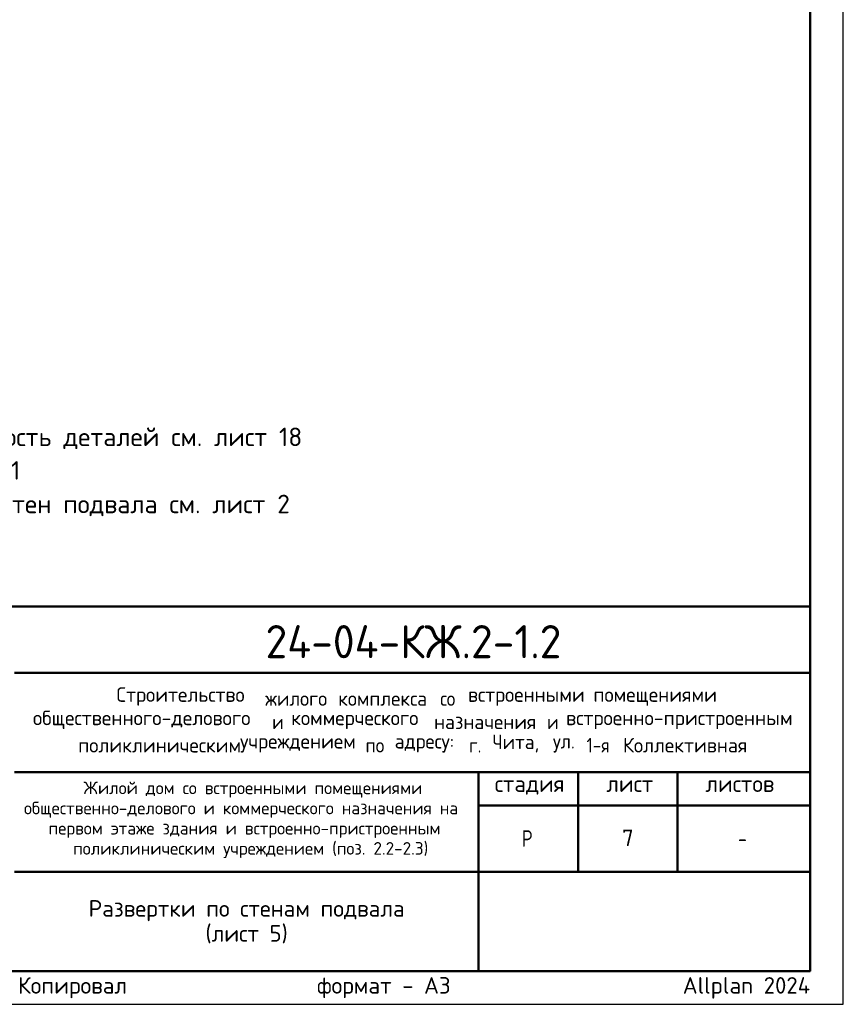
# Model space of a CAD drawing. Header units: millimetres. Extents: x 0 to 50400, y 0 to 35640.
# Tile 13 of 15: x 35493 to 50400, y 0 to 17820. Entities that reach past the tile are written whole.
import ezdxf

# ---------------------------------------------------------------- set-up
doc = ezdxf.new("R2010")
doc.units = ezdxf.units.MM
doc.layers.add('Standard', color=7, linetype='Continuous', lineweight=25)
doc.layers.add('Надписи', color=7, linetype='Continuous', lineweight=25)
doc.styles.add('ISOCPEUR', font='txt')

msp = doc.modelspace()

# ---------------------------------------------------------------- linework, layer by layer
at = {"layer": 'Standard', "color": 7, "linetype": 'Continuous', "lineweight": 50, "transparency": 33554687}
for p, q in [((27600, 7200), (49800, 7200)), ((35400, 6000), (49800, 6000)), ((35400, 4200), (49800, 4200)), ((43800, 2400), (43800, 4200)), ((45600, 2400), (45600, 4200)), ((47400, 2400), (47400, 4200)), ((43800, 3600), (49800, 3600)), ((35400, 2400), (49800, 2400)), ((43800, 600), (43800, 2400)), ((43800, 600), (43800, 2400))]:
    msp.add_line(p, q, dxfattribs=at)
at = {"layer": 'Standard', "color": 7, "linetype": 'Continuous', "lineweight": 25, "transparency": 33554687}
for p, q in [((49800, 600), (49800, 7200)), ((27600, 600), (49800, 600)), ((27600, 600), (49800, 600)), ((27600, 600), (49800, 600))]:
    msp.add_line(p, q, dxfattribs=at)
msp.add_lwpolyline([(0, 0), (50400, 0), (50400, 35640), (0, 35640), (0, 0)], close=True, dxfattribs=at)
at = {"layer": 'Standard', "color": 7, "linetype": 'Continuous', "lineweight": 50, "transparency": 33554687}
msp.add_lwpolyline([(2400, 35040), (49800, 35040), (49800, 600), (2400, 600), (2400, 35040)], close=True, dxfattribs=at)

# ---------------------------------------------------------------- texts
at = {"layer": 'Standard', "color": 7, "linetype": 'Continuous', "lineweight": 13, "transparency": 33554687, "insert": (27600, 10438), "char_height": 336, "width": 13059.48, "attachment_point": 1, "line_spacing_factor": 1.084337}
msp.add_mtext('\\A1;{\\fISOCPEUR|i0|b0;\\H335.999994;\\W1.000000;\\C7;1. Спецификацию элементов, ведомость деталей см. лист 18}\\P{\\fISOCPEUR|i0|b0;\\H335.999994;\\W1.000000;\\C7;Ведомость расхода стали см. лист 1.1}\\P{\\fISOCPEUR|i0|b0;\\H335.999994;\\W1.000000;\\C7;2. Опалубочный план конструкции стен подвала см. лист 2}\\P{\\fISOCPEUR|i0|b0;\\H335.999994;\\W1.000000;\\C7;3. Узлы см. лист 8}\\P{\\fISOCPEUR|i0|b0;\\H335.999994;\\W1.000000;\\C7;4. Сечения см. листы 9...12}\\P', dxfattribs=at)
at = {"layer": 'Standard', "color": 7, "linetype": 'Continuous', "lineweight": 50, "transparency": 33554687, "insert": (39942, 6262), "char_height": 600, "width": 5924.13, "attachment_point": 7, "style": 'ISOCPEUR'}
msp.add_mtext('\\W0.96;24-04-КЖ.2-1.2', dxfattribs=at)
at = {"layer": 'Standard', "color": 7, "linetype": 'Continuous', "lineweight": 25, "transparency": 33554687, "attachment_point": 7, "style": 'ISOCPEUR'}
for s, insert, char_height, width in [('\\W0.98;Строительство ', (37245, 5402), 264, 2820.83), ('\\W0.96;жилого ', (39937, 5402), 264, 1446.12), ('\\W0.97;комплекса ', (41257, 5402), 264, 1975.29), ('\\W0.90;со ', (43105, 5402), 264, 620.97), ('\\W0.98;встроенными ', (43607, 5402), 264, 2398.16), ('\\W0.98;помещениями', (45877, 5402), 264, 2292.21), ('\\W0.99;общественного-делового ', (35733, 4980), 264, 4457.19), ('\\W0.87;и ', (40063, 4980), 264, 457.48), ('\\W0.98;коммерческого ', (40406, 4980), 264, 2714.91), ('\\W0.97;назначения ', (42993, 4980), 264, 2173.24), ('\\W0.87;и ', (45039, 4980), 264, 457.46), ('\\W0.99;встроенно-пристроенным', (45382, 4980), 264, 4298.92), ('\\W0.95;Чита, ', (44049, 4557), 264, 1221.07), ('\\W0.86;1-я ', (45752, 4557), 264, 773.52), ('\\W0.98;Коллективная', (46412, 4557), 264, 2450.61), ('\\W0.98;поликлиническим ', (36552, 4557), 264, 3058.06), ('\\W0.98;учреждением ', (39482, 4557), 264, 2397.9), ('\\W0.91;по ', (41752, 4557), 264, 647.69), ('\\W0.96;адресу: ', (42280, 4557), 264, 1472.67), ('\\W0.89;г. ', (43627, 4557), 264, 539.49), ('\\W0.92;ул. ', (45145, 4557), 264, 728.23), ('\\W0.99;стадия    лист     листов', (44091, 3795), 300, 5247.11), ('\\W0.80;Р', (44580, 2850), 300, 359.84), ('\\W0.78;-', (48495, 2850), 300, 326.39)]:
    msp.add_mtext(s, dxfattribs=dict(at, insert=insert, char_height=char_height, width=width))
at = {"layer": 'Standard', "color": 7, "linetype": 'Continuous', "lineweight": 18, "transparency": 33554687, "char_height": 228, "attachment_point": 7, "style": 'ISOCPEUR'}
for s, insert, width in [('\\W0.99;Жилой дом со встроенными помещениями', (36647, 3741), 6015.25), ('\\W0.99;общественно-делового и коммерческого назначения на', (35570, 3376), 8168.16), ('\\W0.99;первом этаже здания и встроенно-пристроенным', (36015, 3011), 7279.77), ('\\W0.99;поликлиническим учреждением (поз. 2.2-2.3)', (36459, 2646), 6390.3)]:
    msp.add_mtext(s, dxfattribs=dict(at, insert=insert, width=width))
at = {"layer": 'Standard', "color": 7, "linetype": 'Continuous', "lineweight": 25, "transparency": 33554687, "insert": (39600, 1885), "char_height": 300, "width": 5945.25, "attachment_point": 2, "line_spacing_factor": 0.903614}
msp.add_mtext('\\A1;{\\fISOCPEUR|i0|b0;\\H300.000000;\\W1.000000;\\C7;Развертки по стенам подвала}\\P{\\fISOCPEUR|i0|b0;\\H300.000000;\\W1.000000;\\C7;(лист 5)}\\P', dxfattribs=at)
at = {"layer": 'Standard', "color": 8, "linetype": 'Continuous', "lineweight": 13, "transparency": 33554687, "insert": (49800, 297), "char_height": 300, "width": 14099.36, "attachment_point": 6, "style": 'ISOCPEUR'}
msp.add_mtext('\\A1;{\\fISOCPEUR|i0|b0;\\H300.000000;\\W1.000000;\\C8;Копировал                  формат - А3                      Allplan 2024}\\P', dxfattribs=at)
at = {"layer": 'Надписи', "color": 7, "linetype": 'Continuous', "lineweight": 13, "transparency": 33554687, "insert": (46500, 3012), "char_height": 300, "width": 326.67, "attachment_point": 5, "style": 'ISOCPEUR'}
msp.add_mtext('\\A1;{\\fISOCPEUR|i0|b0;\\H300.000000;\\W1.000000;\\C7;7}\\P', dxfattribs=at)

doc.saveas('drawing.dxf')
